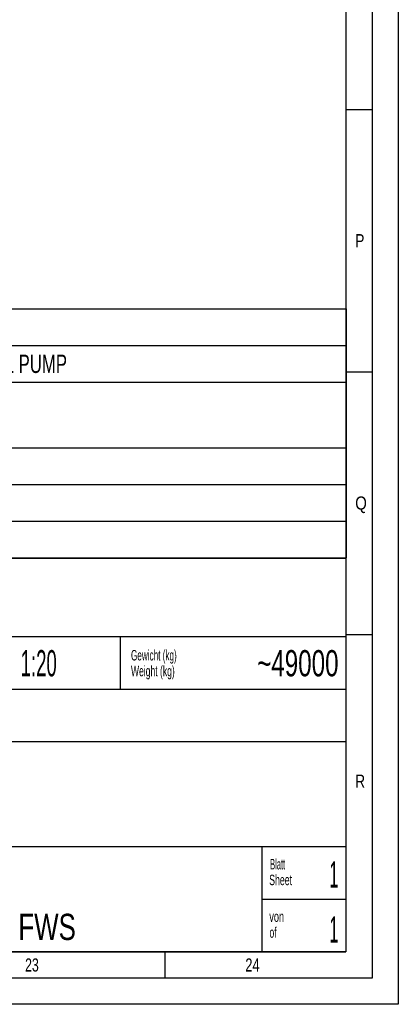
# Model space of a CAD drawing. Header units: millimetres. Extents: x 0 to 1189, y 0 to 841.
# Tile 47 of 85: x 1117 to 1189, y 0 to 188. Entities that reach past the tile are written whole.
import ezdxf
from ezdxf.enums import TextEntityAlignment as Align

# ---------------------------------------------------------------- set-up
doc = ezdxf.new("R2010")
doc.units = ezdxf.units.MM
doc.header["$LTSCALE"] = 65.395
doc.layers.get('0').update_dxf_attribs({"linetype": 'CONTINUOUS'})
doc.styles.get("Standard").update_dxf_attribs({"font": 'txt', "width": 0.6})
doc.styles.add('TEXTSTYLE_2', font='txt')
doc.styles.add('TEXTSTYLE_3', font='txt', dxfattribs={"width": 0.8})

# ---------------------------------------------------------------- blocks, each defined once
blk = doc.blocks.new('*T746')
at = {"color": 2, "linetype": 'Continuous'}
for p, q in [((0, 0), (278, 0)), ((0, 0), (0, -47.5)), ((278, 0), (278, -47.5)), ((0, -7), (278, -7)), ((8, -7), (8, -47.5)), ((0, -14), (278, -14)), ((0, -26.5), (278, -26.5)), ((0, -33.5), (278, -33.5)), ((0, -40.5), (278, -40.5)), ((0, -47.5), (278, -47.5))]:
    blk.add_line(p, q, dxfattribs=at)
for s, width, p in [('Anmerkung / REMARKS', 0.674185, (1.05, -5.25)), ('SPACE REQUIRED FOR MEASURING TORSIONAL VIBRATIONS, AND/OR FOR REMOVAL OF THE VIBRATION DAMPER AND/OR LUBOIL PUMP', 0.683886, (9.05, -12.25)), ('SPACE REQUIRED FOR REMOVAL OF PISTON AND CYLINDER LINER', 0.681818, (9.05, -19.25)), ('REDUCED REMOVAL HEIGHT FOR CYLINDER LINER 2940mm', 0.684524, (9.05, -24.5)), ('SPACE REQUIRED FOR TERMINAL SET', 0.682028, (9.05, -31.75)), ('SPACE REQUIRED FOR TURBOCHARGER SHAFT', 0.692407, (9.05, -38.75)), ('SPACE TRQUIRED FOR CHARGE AIR COOLER REMOVING', 0.684656, (9.05, -45.75))]:
    blk.add_text(s, height=3.5, dxfattribs=dict(at, width=width)).set_placement(p)
at = {"color": 2, "linetype": 'Continuous', "width": 0.619048}
for s, p in [('b', (4, -12.25)), ('e', (4, -19.25)), ('k', (4, -31.75)), ('o', (4, -38.75)), ('p', (4, -45.75))]:
    blk.add_text(s, height=3.5, dxfattribs=at).set_placement(p, align=Align.CENTER)
blk = doc.blocks.new('*T748')
at = {"color": 5, "linetype": 'Continuous'}
for p, q in [((0, 0), (187, 0)), ((0, 0), (0, -75)), ((187, 0), (187, -75)), ((0, -75), (187, -75))]:
    blk.add_line(p, q, dxfattribs=at)
at = {"color": 2, "linetype": 'Continuous', "style": 'TEXTSTYLE_3'}
for s, width, p in [('8M32E_FWS', 0.738095, (73.4, -6.75)), ('1.0', 0.547619, (110.07, -6.75)), ('8M32E_FWS', 0.738095, (73.4, -13.25)), ('1.0', 0.547619, (110.07, -13.25))]:
    blk.add_text(s, height=5, dxfattribs=dict(at, width=width)).set_placement(p)
for s, width, p in [('W882', 0.833333, (81.68, -22.5)), ('1:20', 0.529762, (128.4, -22.5)), ('-', 0.619048, (11, -72.75))]:
    blk.add_text(s, height=5, dxfattribs=dict(at, width=width)).set_placement(p, align=Align.CENTER)
for s, width, p in [('~49000', 0.690476, (185.6, -22.5)), ('1', 0.47619, (185.6, -62.75)), ('1', 0.47619, (185.6, -73.25))]:
    blk.add_text(s, height=5, dxfattribs=dict(at, width=width)).set_placement(p, align=Align.RIGHT)
at = {"color": 5, "linetype": 'Continuous', "width": 0.761905}
blk.add_text('mK', height=2, dxfattribs=at).set_placement((45.07, -31), align=Align.CENTER)
at = {"color": 7, "linetype": 'Continuous', "style": 'TEXTSTYLE_3'}
for s, width, p in [('Motor - Einbauzeichnung', 0.602484, (23.4, -43.12)), ('ENGINE INSTALLATION DRAWING', 0.69224, (23.4, -51.88))]:
    blk.add_text(s, height=5, dxfattribs=dict(at, width=width)).set_placement(p)
at = {"color": 7, "linetype": 'Continuous', "style": 'TEXTSTYLE_3', "width": 0.738095}
blk.add_text('8M32E FWS', height=5, dxfattribs=at).set_placement((121.5, -72.75), align=Align.CENTER)

msp = doc.modelspace()

# ---------------------------------------------------------------- linework, layer by layer
at = {"color": 5, "linetype": 'Continuous'}
for p, q in [((1189, 841), (1189, 0)), ((1179, 831), (1179, 10)), ((1179, 170.5), (1184, 170.5)), ((1179, 120.5), (1184, 120.5)), ((1179, 70.5), (1184, 70.5)), ((1179, 10), (10, 10)), ((1144.5, 5), (1144.5, 10)), ((1189, 0), (0, 0))]:
    msp.add_line(p, q, dxfattribs=at)
at = {"color": 6, "linetype": 'Continuous'}
for p, q in [((1184, 836), (1184, 5)), ((1179, 85), (992, 85)), ((1179, 70), (992, 70)), ((1184, 5), (5, 5))]:
    msp.add_line(p, q, dxfattribs=at)
at = {"color": 7, "linetype": 'Continuous'}
for p, q in [((1136, 60), (1136, 70)), ((1179, 60), (1046, 60)), ((1179, 50), (992, 50)), ((1179, 30), (992, 30)), ((1163, 10), (1163, 30)), ((1179, 20), (1163, 19.99784))]:
    msp.add_line(p, q, dxfattribs=at)

# ---------------------------------------------------------------- block references
for name, p in [('*T746', (901.02737, 132.55734)), ('*T748', (992, 85))]:
    msp.add_blockref(name, p)

# ---------------------------------------------------------------- texts
at = {"color": 5, "linetype": 'Continuous'}
for s, height, style, width, p in [('P', 2.50001, 'TEXTSTYLE_2', 0.785714, (1180.77091, 144.271)), ('Q', 2.50001, 'TEXTSTYLE_2', 0.857143, (1180.77091, 94.271)), ('Gewicht (kg)', 2, 'TEXTSTYLE_3', 0.581349, (1138.00443, 65.51831)), ('Weight (kg)', 2, 'TEXTSTYLE_3', 0.61039, (1138.00443, 62.51831)), ('R', 2.50001, 'TEXTSTYLE_2', 0.785714, (1180.77091, 41.271)), ('Blatt', 2, 'TEXTSTYLE_3', 0.533333, (1164.54782, 25.70337)), ('Sheet', 2, 'TEXTSTYLE_3', 0.62381, (1164.36447, 22.70337)), ('von', 2, 'TEXTSTYLE_3', 0.650794, (1164.39227, 15.71354)), ('of', 2, 'TEXTSTYLE_3', 0.595238, (1164.44465, 12.68735)), ('23', 2.50001, 'TEXTSTYLE_2', 0.702381, (1117.806, 6.248)), ('24', 2.50001, 'TEXTSTYLE_2', 0.738095, (1159.806, 6.248))]:
    msp.add_text(s, height=height, dxfattribs=dict(at, style=style, width=width)).set_placement(p)

doc.saveas('drawing.dxf')
